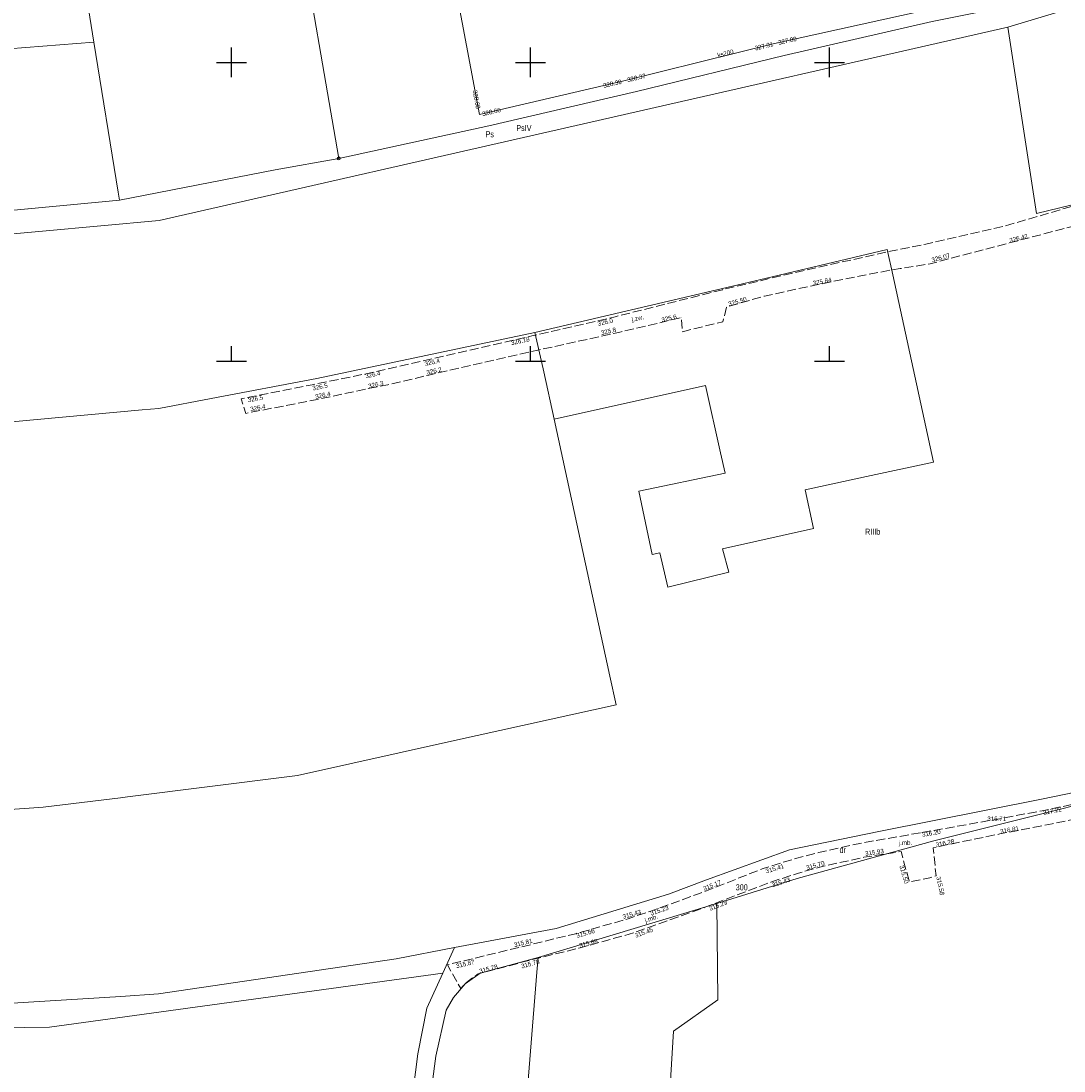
# Model space of a CAD drawing. Header units: metres. Extents: x 7423100 to 7431699, y 5527887 to 5533362.
# Tile 61 of 114: x 7428215 to 7428389, y 5529631 to 5529807. Entities that reach past the tile are written whole.
import ezdxf
from ezdxf.enums import TextEntityAlignment as Align

# ---------------------------------------------------------------- set-up
doc = ezdxf.new("R2010")
doc.units = ezdxf.units.M
doc.header["$MEASUREMENT"] = 0
doc.linetypes.add('1.5_0.5', pattern=[2, 1.5, -0.5])
doc.linetypes.add('219-500', pattern=[0])
doc.layers.get('0').update_dxf_attribs({"color": 2, "linetype": 'CONTINUOUS', "lineweight": 5})
for name, color, linetype in [('202-punkt graniczny', 7, 'CONTINUOUS'), ('203-punkt graniczny', 7, 'CONTINUOUS'), ('209-oznaczenie konturu klasyfikacyjnego', 7, 'CONTINUOUS'), ('210-oznaczenie konturu użytku gruntowego', 7, 'CONTINUOUS'), ('211-numer działki ewidencyjnej', 7, 'CONTINUOUS'), ('217-kontur klasyfikacyjny', 7, 'CONTINUOUS'), ('218-kontur użytku gruntowego', 7, 'CONTINUOUS'), ('219-działka ewidencyjna', 7, 'CONTINUOUS'), ('jezdnia', 7, 'CONTINUOUS'), ('jezdnia-Atr17', 7, 'CONTINUOUS'), ('pikieta naturalna', 7, 'CONTINUOUS'), ('pikieta naturalna-Atr2', 7, 'CONTINUOUS'), ('pikieta sztuczna', 7, 'CONTINUOUS'), ('pikieta sztuczna-Atr2', 7, 'CONTINUOUS'), ('przewód kanalizacyjny', 7, 'CONTINUOUS'), ('przewód kanalizacyjny-Atr1', 7, 'CONTINUOUS'), ('rzedna', 7, 'CONTINUOUS'), ('rzedna-Atr2', 7, 'CONTINUOUS'), ('Wstawianie ramki sekcyjnej z opisem', 7, 'CONTINUOUS')]:
    doc.layers.add(name, color=color, linetype=linetype)
doc.styles.get("Standard").update_dxf_attribs({"font": 'Working1250.shx', "width": 0.75})

# ---------------------------------------------------------------- blocks, each defined once
blk = doc.blocks.new('203')
at = {"linetype": 'Continuous', "lineweight": 0}
h = blk.add_hatch(color=0, dxfattribs=at)
edge = h.paths.add_edge_path()
edge.add_arc((0, 0), 0.045, 0, 360)
blk = doc.blocks.new('202')
at = {"color": 0, "linetype": 'Continuous', "lineweight": 0}
blk.add_circle((0, 0), 0.25, dxfattribs=at)
blk = doc.blocks.new('PW01')
at = {"linetype": 'Continuous', "lineweight": 13}
h = blk.add_hatch(color=0, dxfattribs=at)
edge = h.paths.add_edge_path()
edge.add_arc((0, 0), 0.045, 0, 360)
blk = doc.blocks.new('RAMKA500K')
at = {"color": 0}
for p, q in [((250, 47.5), (250, 52.5)), ((300, 47.5), (300, 52.5)), ((350, 47.5), (350, 52.5)), ((247.5, 50), (252.5, 50)), ((297.5, 50), (302.5, 50)), ((347.5, 50), (352.5, 50)), ((250, 0), (250, 2.5)), ((300, 0), (300, 2.5)), ((350, 0), (350, 2.5)), ((247.5, 0), (252.5, 0)), ((297.5, 0), (302.5, 0)), ((347.5, 0), (352.5, 0))]:
    blk.add_line(p, q, dxfattribs=at)

msp = doc.modelspace()

# ---------------------------------------------------------------- linework, layer by layer
at = {"layer": '217-kontur klasyfikacyjny', "color": 92, "linetype": 'Continuous', "lineweight": 18, "flags": 128}
for points in [[(7428379.81, 5529805.9), (7428453.38, 5529828.04)], [(7428386.04, 5529810.68), (7428367.14, 5529806.82)], [(7428367.14, 5529806.82), (7428386.04, 5529810.68)], [(7428237.88, 5529773.54), (7428379.81, 5529805.9)], [(7428379.81, 5529805.9), (7428237.88, 5529773.54)], [(7428367.14, 5529806.82), (7428342.41, 5529801.12)], [(7428342.41, 5529801.12), (7428367.14, 5529806.82)], [(7428384.62, 5529774.73), (7428379.81, 5529805.9)], [(7428342.41, 5529801.12), (7428317.69, 5529795.1)], [(7428317.69, 5529795.1), (7428342.41, 5529801.12)], [(7428317.69, 5529795.1), (7428293, 5529789.4)], [(7428293, 5529789.4), (7428317.69, 5529795.1)], [(7428293, 5529789.4), (7428267.92, 5529783.93)], [(7428267.92, 5529783.93), (7428293, 5529789.4)], [(7428267.92, 5529783.93), (7428257.27, 5529782)], [(7428257.27, 5529782), (7428267.92, 5529783.93)], [(7428257.27, 5529782), (7428231.28, 5529776.97)], [(7428231.28, 5529776.97), (7428257.27, 5529782)], [(7428229.55, 5529776.8), (7428202.32, 5529774.2)], [(7428202.32, 5529774.2), (7428229.55, 5529776.8)], [(7428231.28, 5529776.97), (7428229.55, 5529776.8)], [(7428229.55, 5529776.8), (7428231.28, 5529776.97)], [(7428392.19, 5529776.55), (7428384.62, 5529774.73)], [(7428198.81, 5529770), (7428237.88, 5529773.54)], [(7428237.88, 5529773.54), (7428198.81, 5529770)], [(7428338.27, 5529763.61), (7428359.65, 5529768.72)], [(7428359.65, 5529768.72), (7428360.59, 5529764.43)], [(7428300.71, 5529754.81), (7428338.27, 5529763.61)], [(7428360.59, 5529764.43), (7428367.4, 5529733.14)], [(7428301.84, 5529749.93), (7428300.71, 5529754.81)], [(7428302.23, 5529748.24), (7428301.84, 5529749.93)], [(7428303.95, 5529740.3), (7428302.23, 5529748.24)], [(7428329.27, 5529745.94), (7428303.95, 5529740.3)], [(7428331.78, 5529734.7), (7428329.27, 5529745.94)], [(7428332.54, 5529731.29), (7428331.78, 5529734.7)], [(7428367.4, 5529733.14), (7428356.16, 5529730.7)], [(7428318.12, 5529728.25), (7428332.54, 5529731.29)], [(7428356.16, 5529730.7), (7428345.89, 5529728.48)], [(7428320.34, 5529717.69), (7428318.12, 5529728.25)], [(7428345.89, 5529728.48), (7428347.29, 5529722)], [(7428347.29, 5529722), (7428332.11, 5529718.62)], [(7428321.61, 5529717.96), (7428320.34, 5529717.69)], [(7428322.97, 5529712.2), (7428321.61, 5529717.96)], [(7428332.11, 5529718.62), (7428333.16, 5529714.71)], [(7428333.16, 5529714.71), (7428322.97, 5529712.2)], [(7428385.44, 5529676.73), (7428393.04, 5529678.31)], [(7428358.22, 5529671.32), (7428385.44, 5529676.73)], [(7428343.28, 5529668.28), (7428358.22, 5529671.32)], [(7428329.44, 5529663.26), (7428343.28, 5529668.28)], [(7428323.04, 5529660.85), (7428329.44, 5529663.26)], [(7428304.29, 5529655.13), (7428323.04, 5529660.85)], [(7428287.3, 5529651.9), (7428304.29, 5529655.13)], [(7428277.55, 5529650.05), (7428287.3, 5529651.9)], [(7428237.8, 5529644.15), (7428277.55, 5529650.05)], [(7428196.05, 5529641.55), (7428231.48, 5529643.75)], [(7428231.48, 5529643.75), (7428237.8, 5529644.15)]]:
    msp.add_lwpolyline(points, dxfattribs=at)
at = {"layer": '218-kontur użytku gruntowego', "color": 3, "linetype": 'Continuous', "lineweight": 18, "flags": 128}
for points in [[(7428453.38, 5529828.04), (7428379.81, 5529805.9)], [(7428379.81, 5529805.9), (7428453.38, 5529828.04)], [(7428367.14, 5529806.82), (7428386.04, 5529810.68)], [(7428386.04, 5529810.68), (7428367.14, 5529806.82)], [(7428379.81, 5529805.9), (7428237.88, 5529773.54)], [(7428237.88, 5529773.54), (7428379.81, 5529805.9)], [(7428342.41, 5529801.12), (7428367.14, 5529806.82)], [(7428367.14, 5529806.82), (7428342.41, 5529801.12)], [(7428379.81, 5529805.9), (7428384.62, 5529774.73)], [(7428384.62, 5529774.73), (7428379.81, 5529805.9)], [(7428317.69, 5529795.1), (7428342.41, 5529801.12)], [(7428342.41, 5529801.12), (7428317.69, 5529795.1)], [(7428293, 5529789.4), (7428317.69, 5529795.1)], [(7428317.69, 5529795.1), (7428293, 5529789.4)], [(7428267.92, 5529783.93), (7428293, 5529789.4)], [(7428293, 5529789.4), (7428267.92, 5529783.93)], [(7428257.27, 5529782), (7428267.92, 5529783.93)], [(7428267.92, 5529783.93), (7428257.27, 5529782)], [(7428231.28, 5529776.97), (7428257.27, 5529782)], [(7428257.27, 5529782), (7428231.28, 5529776.97)], [(7428202.32, 5529774.2), (7428229.55, 5529776.8)], [(7428229.55, 5529776.8), (7428202.32, 5529774.2)], [(7428229.55, 5529776.8), (7428231.28, 5529776.97)], [(7428231.28, 5529776.97), (7428229.55, 5529776.8)], [(7428384.62, 5529774.73), (7428392.19, 5529776.55)], [(7428392.19, 5529776.55), (7428384.62, 5529774.73)], [(7428237.88, 5529773.54), (7428198.81, 5529770)], [(7428198.81, 5529770), (7428237.88, 5529773.54)], [(7428338.27, 5529763.61), (7428359.65, 5529768.72)], [(7428359.65, 5529768.72), (7428360.59, 5529764.43)], [(7428300.71, 5529754.81), (7428338.27, 5529763.61)], [(7428360.59, 5529764.43), (7428367.4, 5529733.14)], [(7428264.23, 5529747.12), (7428300.71, 5529754.81)], [(7428246.58, 5529743.75), (7428264.23, 5529747.12)], [(7428329.27, 5529745.94), (7428303.95, 5529740.3)], [(7428331.78, 5529734.7), (7428329.27, 5529745.94)], [(7428235.03, 5529741.86), (7428237.81, 5529742.11)], [(7428237.81, 5529742.11), (7428246.58, 5529743.75)], [(7428204.11, 5529739.05), (7428235.03, 5529741.86)], [(7428303.95, 5529740.3), (7428313.24, 5529697.3)], [(7428332.54, 5529731.29), (7428331.78, 5529734.7)], [(7428367.4, 5529733.14), (7428356.16, 5529730.7)], [(7428318.12, 5529728.25), (7428332.54, 5529731.29)], [(7428356.16, 5529730.7), (7428345.89, 5529728.48)], [(7428320.34, 5529717.69), (7428318.12, 5529728.25)], [(7428345.89, 5529728.48), (7428347.29, 5529722)], [(7428347.29, 5529722), (7428332.11, 5529718.62)], [(7428321.61, 5529717.96), (7428320.34, 5529717.69)], [(7428322.97, 5529712.2), (7428321.61, 5529717.96)], [(7428332.11, 5529718.62), (7428333.16, 5529714.71)], [(7428333.16, 5529714.71), (7428322.97, 5529712.2)], [(7428313.24, 5529697.3), (7428314.29, 5529692.54)], [(7428314.29, 5529692.54), (7428287.3, 5529686.53)], [(7428287.3, 5529686.53), (7428261.01, 5529680.68)], [(7428261.01, 5529680.68), (7428260.14, 5529680.57)], [(7428367.45, 5529669.78), (7428411.94, 5529680.93)], [(7428260.14, 5529680.57), (7428232.58, 5529677.13)], [(7428232.58, 5529677.13), (7428231.41, 5529676.98)], [(7428393.04, 5529678.31), (7428385.44, 5529676.73)], [(7428385.44, 5529676.73), (7428393.04, 5529678.31)], [(7428218.51, 5529675.38), (7428205.05, 5529674.48)], [(7428231.41, 5529676.98), (7428218.51, 5529675.38)], [(7428385.44, 5529676.73), (7428358.22, 5529671.32)], [(7428358.22, 5529671.32), (7428385.44, 5529676.73)], [(7428358.22, 5529671.32), (7428343.28, 5529668.28)], [(7428343.28, 5529668.28), (7428358.22, 5529671.32)], [(7428344.59, 5529663.47), (7428367.45, 5529669.78)], [(7428343.28, 5529668.28), (7428329.44, 5529663.26)], [(7428329.44, 5529663.26), (7428343.28, 5529668.28)], [(7428329.44, 5529663.26), (7428323.04, 5529660.85)], [(7428323.04, 5529660.85), (7428329.44, 5529663.26)], [(7428331.15, 5529659.3), (7428344.59, 5529663.47)], [(7428323.04, 5529660.85), (7428304.29, 5529655.13)], [(7428304.29, 5529655.13), (7428323.04, 5529660.85)], [(7428325.09, 5529657.43), (7428331.15, 5529659.3)], [(7428331.15, 5529659.3), (7428325.09, 5529657.43)], [(7428331.29, 5529643.17), (7428331.15, 5529659.3)], [(7428301.24, 5529650.27), (7428325.09, 5529657.43)], [(7428325.09, 5529657.43), (7428301.24, 5529650.27)], [(7428304.29, 5529655.13), (7428287.3, 5529651.9)], [(7428287.3, 5529651.9), (7428304.29, 5529655.13)], [(7428277.55, 5529650.05), (7428287.3, 5529651.9)], [(7428287.3, 5529651.9), (7428285.34, 5529647.63)], [(7428237.8, 5529644.15), (7428277.55, 5529650.05)], [(7428291.58, 5529647.63), (7428301.24, 5529650.27)], [(7428301.24, 5529650.27), (7428301.04, 5529647.78)], [(7428285.34, 5529647.63), (7428219.54, 5529638.6)], [(7428285.34, 5529647.63), (7428282.66, 5529641.78)], [(7428282.66, 5529641.78), (7428285.34, 5529647.63)], [(7428289.04, 5529645.87), (7428291.58, 5529647.63)], [(7428301.04, 5529647.78), (7428295.98, 5529584.52)], [(7428287.11, 5529643.58), (7428289.04, 5529645.87)], [(7428196.05, 5529641.55), (7428231.48, 5529643.75)], [(7428231.48, 5529643.75), (7428237.8, 5529644.15)], [(7428285.89, 5529641.45), (7428287.11, 5529643.58)], [(7428323.91, 5529637.95), (7428331.29, 5529643.17)], [(7428282.66, 5529641.78), (7428281.17, 5529634.12)], [(7428281.17, 5529634.12), (7428282.66, 5529641.78)], [(7428284.15, 5529633.74), (7428285.89, 5529641.45)], [(7428219.54, 5529638.6), (7428118.41, 5529637.24)], [(7428322.51, 5529614.97), (7428323.91, 5529637.95)], [(7428281.17, 5529634.12), (7428274.72, 5529583.71)], [(7428274.72, 5529583.71), (7428281.17, 5529634.12)], [(7428277.33, 5529582.39), (7428284.15, 5529633.74)]]:
    msp.add_lwpolyline(points, dxfattribs=at)
at = {"layer": '219-działka ewidencyjna', "color": 7, "linetype": '219-500', "lineweight": 18, "flags": 128}
for points in [[(7428223.38, 5529825.74), (7428226.97, 5529803.38)], [(7428260.87, 5529825.01), (7428267.92, 5529783.93)], [(7428226.97, 5529803.38), (7428204.18, 5529801.61)], [(7428226.97, 5529803.38), (7428231.06, 5529778.31)], [(7428257.27, 5529782), (7428267.92, 5529783.93)], [(7428231.28, 5529776.97), (7428257.27, 5529782)], [(7428231.28, 5529776.97), (7428231.06, 5529778.31)], [(7428411.94, 5529680.93), (7428367.45, 5529669.78)], [(7428385.44, 5529676.73), (7428393.04, 5529678.31)], [(7428358.22, 5529671.32), (7428385.44, 5529676.73)], [(7428343.28, 5529668.28), (7428358.22, 5529671.32)], [(7428367.45, 5529669.78), (7428344.59, 5529663.47)], [(7428329.44, 5529663.26), (7428343.28, 5529668.28)], [(7428329.44, 5529663.26), (7428323.04, 5529660.85)], [(7428344.59, 5529663.47), (7428331.15, 5529659.3)], [(7428323.04, 5529660.85), (7428304.29, 5529655.13)], [(7428331.15, 5529659.3), (7428325.09, 5529657.43)], [(7428325.09, 5529657.43), (7428301.24, 5529650.27)], [(7428287.3, 5529651.9), (7428304.29, 5529655.13)], [(7428287.3, 5529651.9), (7428285.34, 5529647.63)], [(7428291.58, 5529647.63), (7428301.24, 5529650.27)], [(7428285.34, 5529647.63), (7428282.66, 5529641.78)], [(7428289.04, 5529645.87), (7428291.58, 5529647.63)], [(7428287.11, 5529643.58), (7428289.04, 5529645.87)], [(7428285.89, 5529641.45), (7428287.11, 5529643.58)], [(7428282.66, 5529641.78), (7428281.17, 5529634.12)], [(7428284.15, 5529633.74), (7428285.89, 5529641.45)], [(7428281.17, 5529634.12), (7428274.72, 5529583.71)], [(7428277.33, 5529582.39), (7428284.15, 5529633.74)]]:
    msp.add_lwpolyline(points, dxfattribs=at)
at = {"layer": 'jezdnia', "color": 7, "linetype": '1.5_0.5', "lineweight": 18, "flags": 128}
for points in [[(7428456.35, 5529792.22), (7428461.05, 5529794.57), (7428474.73, 5529799.58), (7428476.14, 5529799.57), (7428477.96, 5529798.88), (7428472.55, 5529806.11), (7428472.58, 5529803.2), (7428470.6, 5529802.05), (7428459.88, 5529796.99), (7428453.71, 5529794), (7428446.78, 5529791.1), (7428445.94, 5529790.87), (7428438.24, 5529788.06), (7428426.07, 5529785.04), (7428415.52, 5529782.33), (7428403.39, 5529779.3), (7428389.24, 5529775.53), (7428379.28, 5529772.63), (7428366.1, 5529769.59), (7428359.78, 5529768.31), (7428346.45, 5529765.36), (7428332.07, 5529761.97), (7428314.12, 5529757.43), (7428300.43, 5529754.3), (7428299.52, 5529754.06), (7428291.13, 5529752.13), (7428282.29, 5529750.1), (7428272.2, 5529747.84), (7428263.5, 5529746.08), (7428251.63, 5529743.71), (7428252.37, 5529741.28), (7428264.06, 5529743.57), (7428265.04, 5529743.74), (7428272.82, 5529745.43), (7428276.13, 5529746.05), (7428282.98, 5529747.69), (7428291.89, 5529749.72), (7428301.22, 5529751.85), (7428314.73, 5529754.83), (7428325.19, 5529757.29), (7428325.4, 5529754.92), (7428330.72, 5529756.28), (7428332.14, 5529756.6), (7428332.8, 5529759.08), (7428339.09, 5529760.89), (7428347.08, 5529762.63), (7428350.6, 5529763.35), (7428351.24, 5529763.5), (7428360.44, 5529765.29), (7428361.78, 5529765.5), (7428366.8, 5529766.3), (7428379.94, 5529769.77), (7428390.13, 5529772.42), (7428398.44, 5529774.83), (7428403.45, 5529775.81), (7428410.56, 5529777.75), (7428416.16, 5529779.28), (7428419.07, 5529780.02), (7428426.89, 5529782.01), (7428431.54, 5529783.17), (7428439.15, 5529785.38), (7428447.87, 5529788.62), (7428454.93, 5529791.57)], [(7428365.2, 5529671.12), (7428355.42, 5529669.42), (7428348.14, 5529667.82), (7428344.3, 5529666.81), (7428338.87, 5529665.13), (7428328.22, 5529660.95), (7428319.93, 5529657.97), (7428316.34, 5529656.74), (7428307.52, 5529654.24), (7428298.23, 5529651.97), (7428286.1, 5529649.04), (7428288.31, 5529645.07), (7428289.26, 5529646.08), (7428291.25, 5529647.51), (7428298.99, 5529649.58), (7428308.08, 5529651.81), (7428317.27, 5529654.39), (7428329.01, 5529658.6), (7428340.07, 5529662.84), (7428344.8, 5529664.37), (7428348.77, 5529665.47), (7428355.75, 5529667.03), (7428361.95, 5529667.97), (7428363.33, 5529662.92), (7428366.76, 5529663.59), (7428367.81, 5529663.91), (7428367.32, 5529668.62), (7428378.47, 5529670.93), (7428387.19, 5529672.6), (7428394.27, 5529674.11), (7428403.29, 5529676.25), (7428410.81, 5529678.44), (7428429.3, 5529683.86), (7428435.11, 5529685.57), (7428440.75, 5529687.14), (7428441.34, 5529686.91), (7428447.4, 5529688.57), (7428447.89, 5529689.13), (7428454.36, 5529691.12), (7428454.64, 5529690.51), (7428461.12, 5529692.26), (7428461.32, 5529692.97), (7428465.73, 5529694.37), (7428469.31, 5529695.19), (7428474.55, 5529696.99), (7428483.07, 5529699.73), (7428489.68, 5529701.97), (7428496.26, 5529704.1), (7428500.35, 5529705.48), (7428504.2, 5529706.93), (7428506.33, 5529707.7), (7428512.22, 5529710.02), (7428515.34, 5529711.18), (7428528.68, 5529716.58), (7428537.92, 5529720.33), (7428543.62, 5529722.76), (7428545.74, 5529723.61), (7428548.16, 5529724.36), (7428549.65, 5529724.76), (7428550.99, 5529723.8), (7428562.44, 5529713.56), (7428561.55, 5529712.03), (7428564.19, 5529709.02), (7428566.39, 5529710.14), (7428567.93, 5529711.04), (7428573.5, 5529715.82), (7428572.43, 5529715.82), (7428570.32, 5529716.46), (7428568.63, 5529717.17), (7428567.21, 5529718.12), (7428565.13, 5529719.77), (7428557.07, 5529726.19), (7428551.19, 5529731.04), (7428550.7, 5529730.96), (7428549.12, 5529732.11), (7428545.33, 5529735.12), (7428540.96, 5529738.55), (7428541, 5529739.22), (7428538.64, 5529740.78), (7428535.54, 5529743.56), (7428533.3, 5529745.49), (7428532.21, 5529745.29), (7428524.06, 5529751.4), (7428521.57, 5529749.33), (7428524.83, 5529746.66), (7428535.14, 5529738.91), (7428545.5, 5529730.55), (7428545.55, 5529728.6), (7428544.66, 5529727.14), (7428541.96, 5529725.1), (7428532.03, 5529720.58), (7428517.03, 5529714.54), (7428511.5, 5529712.33), (7428505.04, 5529709.83), (7428498.7, 5529707.7), (7428497.76, 5529707.44), (7428489.77, 5529704.68), (7428482.39, 5529702.17), (7428474.13, 5529699.6), (7428471.72, 5529698.79), (7428464.89, 5529696.82), (7428454.92, 5529693.92), (7428453.93, 5529693.66), (7428447.05, 5529691.68), (7428446.4, 5529691.42), (7428434.46, 5529688.08), (7428428.43, 5529686.24), (7428420.11, 5529683.88), (7428418.96, 5529683.47), (7428410.39, 5529680.93), (7428402.44, 5529678.57), (7428394.84, 5529676.74), (7428385.53, 5529674.8), (7428376.38, 5529673.09)]]:
    msp.add_lwpolyline(points, close=True, dxfattribs=at)
at = {"layer": 'przewód kanalizacyjny', "color": 34, "linetype": 'Continuous', "lineweight": 18, "flags": 128}
msp.add_lwpolyline([(7428444.8, 5529831.48), (7428398.88, 5529816.05), (7428365.79, 5529808.68), (7428340.77, 5529803.15), (7428315.6, 5529796.89), (7428291.44, 5529791.25), (7428287.84, 5529810.58), (7428284.12, 5529831.18), (7428284.08, 5529831.42)], dxfattribs=at)

# ---------------------------------------------------------------- block references
at = {"layer": '202-punkt graniczny', "color": 7, "linetype": 'Continuous', "lineweight": 18}
msp.add_blockref('202', (7428267.92, 5529783.93), dxfattribs=at)
at = {"layer": '203-punkt graniczny', "color": 7, "linetype": 'Continuous', "lineweight": 18}
for p in [(7428226.97, 5529803.38), (7428257.27, 5529782), (7428231.06, 5529778.31), (7428231.28, 5529776.97), (7428385.44, 5529676.73), (7428358.22, 5529671.32), (7428367.45, 5529669.78), (7428343.28, 5529668.28), (7428329.44, 5529663.26), (7428344.59, 5529663.47), (7428323.04, 5529660.85), (7428331.15, 5529659.3), (7428325.09, 5529657.43), (7428304.29, 5529655.13), (7428287.3, 5529651.9), (7428301.24, 5529650.27), (7428285.34, 5529647.63), (7428291.58, 5529647.63), (7428289.04, 5529645.87), (7428287.11, 5529643.58), (7428282.66, 5529641.78), (7428285.89, 5529641.45), (7428281.17, 5529634.12), (7428284.15, 5529633.74)]:
    msp.add_blockref('203', p, dxfattribs=at)
at = {"layer": 'pikieta naturalna', "color": 7, "linetype": 'Continuous', "lineweight": 13}
for p in [(7428314.12, 5529757.43), (7428325.19, 5529757.29), (7428314.73, 5529754.83), (7428299.52, 5529754.06), (7428282.29, 5529750.1), (7428272.2, 5529747.84), (7428282.98, 5529747.69), (7428263.5, 5529746.08), (7428272.82, 5529745.43), (7428251.63, 5529743.71), (7428264.06, 5529743.57), (7428252.37, 5529741.28)]:
    msp.add_blockref('PW01', p, dxfattribs=at)
at = {"layer": 'pikieta sztuczna', "color": 7, "linetype": 'Continuous', "lineweight": 13}
for p in [(7428379.94, 5529769.77), (7428366.8, 5529766.3), (7428347.08, 5529762.63), (7428332.8, 5529759.08), (7428385.53, 5529674.8), (7428376.38, 5529673.09), (7428365.2, 5529671.12), (7428378.47, 5529670.93), (7428367.32, 5529668.62), (7428355.75, 5529667.03), (7428338.87, 5529665.13), (7428348.77, 5529665.47), (7428367.81, 5529663.91), (7428340.07, 5529662.84), (7428363.33, 5529662.92), (7428328.22, 5529660.95), (7428319.93, 5529657.97), (7428329.01, 5529658.6), (7428316.34, 5529656.74), (7428307.52, 5529654.24), (7428317.27, 5529654.39), (7428298.23, 5529651.97), (7428308.08, 5529651.81), (7428286.1, 5529649.04), (7428298.99, 5529649.58), (7428291.25, 5529647.51)]:
    msp.add_blockref('PW01', p, dxfattribs=at)
at = {"layer": 'rzedna', "color": 34, "linetype": 'Continuous', "lineweight": 18}
for p in [(7428340.53, 5529803.09), (7428341.01, 5529803.21), (7428315.36, 5529796.84), (7428315.84, 5529796.95), (7428291.39, 5529791.49), (7428291.68, 5529791.31)]:
    msp.add_blockref('PW01', p, dxfattribs=at)
at = {"layer": 'Wstawianie ramki sekcyjnej z opisem', "color": 7, "linetype": 'Continuous', "lineweight": 13}
msp.add_blockref('RAMKA500K', (7428000, 5529750), dxfattribs=at)

# ---------------------------------------------------------------- texts
at = {"layer": '209-oznaczenie konturu klasyfikacyjnego', "color": 3, "linetype": 'Continuous', "lineweight": 18, "width": 0.79}
for s, p in [('PsIV', (7428297.61, 5529788.52)), ('RIIIb', (7428355.93, 5529720.99))]:
    msp.add_text(s, height=1, dxfattribs=at).set_placement(p)
at = {"layer": '210-oznaczenie konturu użytku gruntowego', "color": 3, "linetype": 'Continuous', "lineweight": 18, "width": 0.79}
for s, p in [('Ps', (7428292.47, 5529787.48)), ('dr', (7428351.66, 5529667.76))]:
    msp.add_text(s, height=1, dxfattribs=at).set_placement(p)
at = {"layer": '211-numer działki ewidencyjnej', "color": 7, "linetype": 'Continuous', "lineweight": 18, "width": 0.79}
msp.add_text('300', height=1, dxfattribs=at).set_placement((7428334.3, 5529662.49), align=Align.TOP_LEFT)
at = {"layer": 'jezdnia-Atr17', "color": 7, "width": 0.9}
for s, rotation, p in [('j.zw.', 13.234, (7428317.01, 5529756.59)), ('j.mb.', 19.728, (7428319.27, 5529656.07))]:
    msp.add_text(s, height=0.75, rotation=rotation, dxfattribs=at).set_placement(p)
msp.add_text('j.mb.', height=0.75, dxfattribs=at).set_placement((7428361.58, 5529669.83), align=Align.TOP_LEFT)
at = {"layer": 'pikieta naturalna-Atr2', "color": 7, "width": 0.9}
for s, rotation, p in [('326.0', 12.997, (7428311.15, 5529756.64)), ('325.8', 13.234, (7428311.69, 5529755.09)), ('326.18', 12.955, (7428296.65, 5529753.4)), ('326.4', 12.625, (7428272.28, 5529747.86))]:
    msp.add_text(s, height=0.75, rotation=rotation, dxfattribs=at).set_placement(p, align=Align.TOP_LEFT)
for s, rotation, p in [('325.6', 13.234, (7428321.99, 5529756.54)), ('326.4', 12.625, (7428282.37, 5529749.2)), ('326.2', 12.54, (7428282.69, 5529747.75)), ('326.5', 11.291, (7428263.6, 5529745.11)), ('326.3', 12.54, (7428272.94, 5529745.46)), ('326.5', 11.291, (7428252.8, 5529743.12)), ('326.4', 11.987, (7428264.08, 5529743.69)), ('326.4', 11.083, (7428253.21, 5529741.62))]:
    msp.add_text(s, height=0.75, rotation=rotation, dxfattribs=at).set_placement(p)
at = {"layer": 'pikieta sztuczna-Atr2', "color": 7, "width": 0.9}
for s, rotation, p in [('326.42', 14.577, (7428380.18, 5529769.83)), ('325.84', 11.26, (7428347.29, 5529762.67)), ('325.50', 16.053, (7428333.19, 5529759.19)), ('316.81', 10.842, (7428378.61, 5529670.96)), ('316.28', 11.704, (7428367.83, 5529668.73)), ('315.17', 21.429, (7428329.03, 5529661.4)), ('315.43', 17.924, (7428340.48, 5529662)), ('315.58', 281.515, (7428367.85, 5529663.7)), ('315.29', 20.975, (7428330.02, 5529658.06)), ('315.43', 15.825, (7428315.52, 5529656.71)), ('315.45', 19.728, (7428317.58, 5529653.54)), ('315.81', 13.579, (7428297.31, 5529651.98)), ('315.69', 15.681, (7428308.26, 5529651.86)), ('315.87', 13.579, (7428287.63, 5529648.45)), ('315.78', 14.973, (7428291.53, 5529647.59)), ('315.78', 15.355, (7428298.53, 5529648.41))]:
    msp.add_text(s, height=0.75, rotation=rotation, dxfattribs=at).set_placement(p)
for s, rotation, p in [('326.07', 14.793, (7428366.97, 5529767.3)), ('317.22', 11.77, (7428385.65, 5529674.82)), ('316.20', 9.993, (7428365.39, 5529671.15)), ('315.93', 8.621, (7428355.88, 5529668)), ('315.41', 17.192, (7428339.22, 5529665.02)), ('315.70', 15.486, (7428346, 5529665.61)), ('315.50', 285.284, (7428362.4, 5529665.77)), ('315.23', 18.912, (7428319.93, 5529657.97)), ('315.66', 15.825, (7428307.56, 5529654.25))]:
    msp.add_text(s, height=0.75, rotation=rotation, dxfattribs=at).set_placement(p, align=Align.TOP_LEFT)
msp.add_text('316.71', height=0.75, dxfattribs=at).set_placement((7428376.38, 5529673.09))
at = {"layer": 'przewód kanalizacyjny-Atr1', "color": 34, "width": 0.9}
msp.add_text('ks200', height=0.75, rotation=13.966, dxfattribs=at).set_placement((7428331.34, 5529800.8))
at = {"layer": 'rzedna-Atr2', "color": 34, "width": 0.9}
for s, rotation, p in [('327.89', 12.463, (7428341.41, 5529803.29)), ('327.91', 13.966, (7428337.51, 5529802.34)), ('328.39', 13.14, (7428312.15, 5529796.08)), ('328.37', 13.966, (7428316.16, 5529797.03)), ('328.68', 280.549, (7428290.68, 5529795.35)), ('328.66', 13.14, (7428291.92, 5529791.36))]:
    msp.add_text(s, height=0.75, rotation=rotation, dxfattribs=at).set_placement(p, align=Align.MIDDLE_LEFT)

doc.saveas('drawing.dxf')
